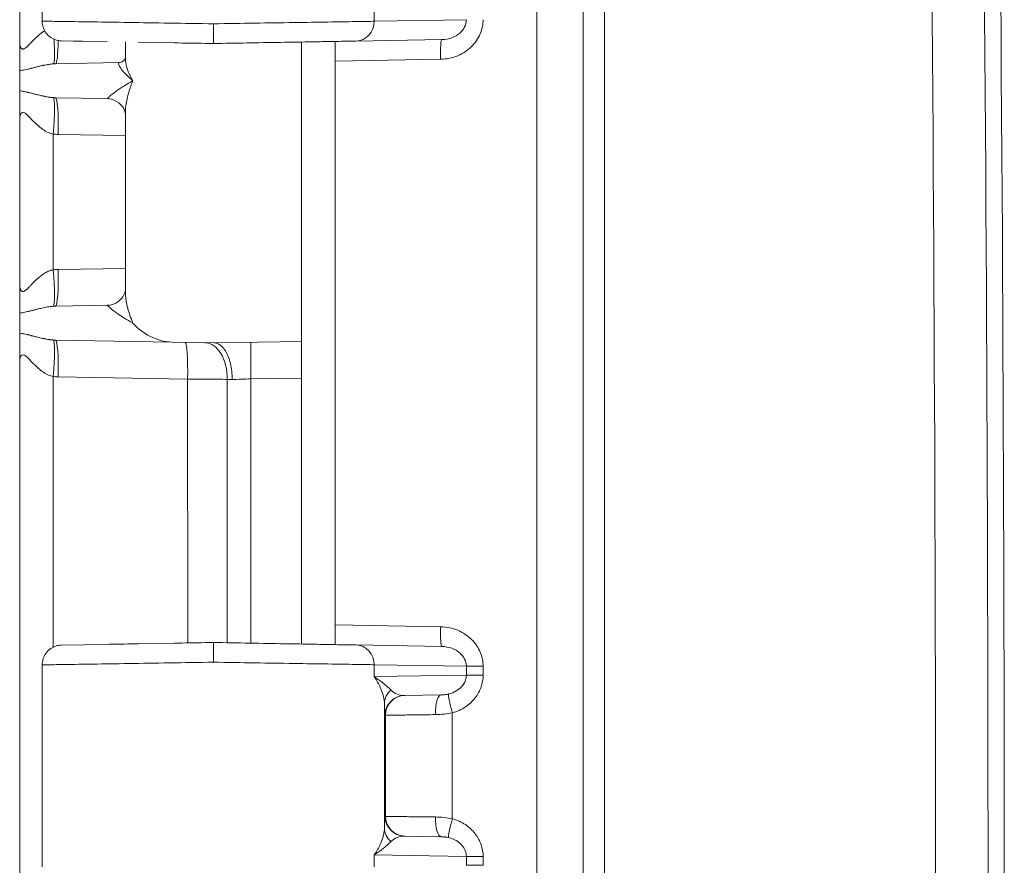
# Model space of a CAD drawing. Header units: inches. Extents: x 0.3 to 84.8, y 1.5 to 53.5.
# Tile 21 of 107: x 14.8 to 16.5, y 26.4 to 27.9. Entities that reach past the tile are written whole.
import ezdxf

# ---------------------------------------------------------------- set-up
doc = ezdxf.new("R2010")
doc.units = ezdxf.units.IN
doc.header["$LTSCALE"] = 2.5
doc.header["$MEASUREMENT"] = 0
doc.layers.add('Visible (ANSI)', color=7, linetype='Continuous', lineweight=18)
doc.layers.add('Visible Narrow (ANSI)', color=7, linetype='Continuous', lineweight=5)

msp = doc.modelspace()

# ---------------------------------------------------------------- linework, layer by layer
at = {"layer": 'Visible (ANSI)'}
for p, q in [((15.7864, 20.9347), (15.7864, 31.7785)), ((14.7864, 28.8232), (14.7864, 27.8904)), ((14.8264, 28.2856), (14.8264, 27.9275)), ((14.8264, 27.9275), (14.8264, 27.9275)), ((14.8608, 27.8925), (14.8608, 27.8925)), ((14.8816, 27.8922), (14.8608, 27.8925)), ((14.8816, 27.8922), (14.8985, 27.8919)), ((14.8985, 27.8919), (14.8932, 27.892)), ((14.9414, 27.8911), (14.8985, 27.8919)), ((14.9739, 27.8612), (14.9739, 27.8906)), ((15.2864, 27.8787), (15.2864, 27.8906)), ((15.3464, 27.8908), (15.3464, 27.8567)), ((15.5357, 27.8949), (15.3833, 27.8923)), ((15.4364, 27.8932), (15.4364, 27.8932)), ((15.0612, 27.889), (14.9968, 27.8902)), ((15.2864, 27.8787), (15.2864, 27.8541)), ((15.3464, 27.8567), (15.3464, 26.8565)), ((14.7864, 27.8396), (14.7864, 27.804)), ((14.8502, 27.8519), (14.9629, 27.8539)), ((15.2864, 27.8541), (15.2864, 27.3595)), ((14.8502, 27.7917), (14.9422, 27.7901)), ((14.7864, 27.7532), (14.7864, 27.4604)), ((14.9739, 27.7639), (14.9739, 27.7639)), ((14.9739, 27.4497), (14.9739, 27.7639)), ((14.9739, 27.4497), (14.9739, 27.4497)), ((14.8502, 27.4219), (14.9422, 27.4235)), ((14.7864, 27.4096), (14.7864, 27.374)), ((14.8502, 27.3617), (15.0567, 27.3581)), ((15.0567, 27.3581), (15.1314, 27.3568)), ((15.1314, 27.3568), (15.2864, 27.3595)), ((15.2864, 27.3595), (15.2864, 27.2945)), ((14.7864, 27.3232), (14.7864, 26.3904)), ((15.2864, 26.8226), (15.2864, 27.2945)), ((15.3464, 26.8224), (15.3464, 26.8565)), ((14.8608, 26.8206), (14.9413, 26.822)), ((14.9968, 26.823), (15.0612, 26.8241)), ((15.5357, 26.8183), (15.3833, 26.8209)), ((15.4364, 26.82), (15.4364, 26.82)), ((14.8264, 26.7856), (14.8264, 26.7856)), ((14.8264, 26.7856), (14.8264, 26.4275)), ((15.5347, 26.7324), (15.4693, 26.7313)), ((15.4693, 26.7313), (15.4693, 26.7313)), ((15.4364, 26.7039), (15.4364, 26.7039)), ((15.4693, 26.4819), (15.5347, 26.4808)), ((15.4693, 26.4819), (15.4693, 26.4819))]:
    msp.add_line(p, q, dxfattribs=at)
msp.add_arc((-192.017, 26.3566), 208.5508, 358.7654, 1.2346, dxfattribs=at)
for centre, major_axis, ratio, start_param, end_param in [((14.9626, 27.8789), (0.0004, -0.025), 0.924402, 0.000185, 0.001834), ((14.9411, 27.7251), (0.0011, 0.065), 0.854309, 6.282271, 6.282799), ((15.4699, 26.6963), (-0.0006, 0.035), 0.999975, 0, 0.000318), ((15.4699, 26.5169), (-0.0006, -0.035), 0.999975, 6.282619, 6.283185)]:
    msp.add_ellipse(centre, major_axis=major_axis, ratio=ratio, start_param=start_param, end_param=end_param, dxfattribs=at)
for points, knots in [([(14.8608, 27.8925), (14.8592, 27.8926), (14.8576, 27.8927), (14.8546, 27.8932), (14.853, 27.8935), (14.848, 27.895), (14.8446, 27.8966), (14.8384, 27.9008), (14.8357, 27.9035), (14.8312, 27.9094), (14.8294, 27.9128), (14.827, 27.9199), (14.8264, 27.9237), (14.8264, 27.9275)], [0, 0, 0, 0, 0.0119674, 0.0119674, 0.0237227, 0.0237227, 0.0520492, 0.0520492, 0.0803768, 0.0803768, 0.1086834, 0.1086834, 0.1375815, 0.1375815, 0.1375815, 0.1375815]), ([(15.1301, 27.9228), (15.1301, 27.9167), (15.1301, 27.9106), (15.1301, 27.9053), (15.1301, 27.9001), (15.1301, 27.8956), (15.1301, 27.8925), (15.1301, 27.8895), (15.1301, 27.8878), (15.1301, 27.8878)], [0, 0, 0, 0, 0.333333, 0.333333, 0.333333, 0.666667, 0.666667, 0.666667, 1, 1, 1, 1]), ([(14.7864, 27.8396), (14.7864, 27.8459), (14.7864, 27.8538), (14.7864, 27.865), (14.7864, 27.8699), (14.7864, 27.8775), (14.7864, 27.8799), (14.7864, 27.8854), (14.7864, 27.8882), (14.7864, 27.8897), (14.7864, 27.8899), (14.7864, 27.8904)], [0.0000009, 0.0000009, 0.0000009, 0.0000009, 0.1024026, 0.1024026, 0.1759857, 0.1759857, 0.2086889, 0.2086889, 0.2507908, 0.2507908, 0.2638589, 0.2638589, 0.2638589, 0.2638589]), ([(15.3833, 27.8923), (15.3792, 27.8922), (15.3744, 27.8921), (15.3689, 27.892), (15.3642, 27.8919), (15.3591, 27.8918), (15.3534, 27.8917), (15.3445, 27.8916), (15.3345, 27.8914), (15.3234, 27.8912), (15.3192, 27.8911), (15.3148, 27.8911), (15.3103, 27.891), (15.2955, 27.8907), (15.2793, 27.8904), (15.2619, 27.8901), (15.2601, 27.8901), (15.2583, 27.8901), (15.2565, 27.89), (15.2371, 27.8897), (15.2164, 27.8893), (15.1952, 27.889), (15.1933, 27.8889), (15.1914, 27.8889), (15.1894, 27.8889), (15.1701, 27.8885), (15.1504, 27.8882), (15.1301, 27.8878)], [0, 0, 0, 0, 0.107321, 0.107321, 0.107321, 0.2, 0.2, 0.2, 0.344617, 0.344617, 0.344617, 0.4, 0.4, 0.4, 0.581249, 0.581249, 0.581249, 0.6, 0.6, 0.6, 0.8, 0.8, 0.8, 0.818201, 0.818201, 0.818201, 1, 1, 1, 1]), ([(15.3455, 27.8916), (15.3457, 27.8916), (15.346, 27.8915), (15.3463, 27.8913), (15.3464, 27.8911), (15.3464, 27.8908)], [-0.0187597, -0.0187597, -0.0187597, -0.0187597, -0.00992202, -0.00992202, -0.00000098, -0.00000098, -0.00000098, -0.00000098]), ([(15.0612, 27.889), (15.0792, 27.8887), (15.0975, 27.8884), (15.1164, 27.8881), (15.121, 27.888), (15.1255, 27.8879), (15.1301, 27.8878)], [0.91666667, 0.91666667, 0.91666667, 0.91666667, 0.98384078, 0.98384078, 0.98384078, 1, 1, 1, 1]), ([(14.963, 27.8539), (14.9652, 27.8539), (14.9685, 27.8551), (14.9727, 27.8587), (14.9736, 27.8607), (14.9738, 27.8615), (14.9739, 27.8616), (14.9739, 27.8617)], [0, 0, 0, 0, 0.067027, 0.067027, 0.1308253, 0.1308253, 0.138732, 0.138732, 0.138732, 0.138732]), ([(14.7864, 27.7535), (14.7864, 27.7565), (14.7864, 27.7595), (14.7864, 27.7623), (14.7864, 27.763), (14.7864, 27.7636), (14.7864, 27.7643), (14.7864, 27.7678), (14.7864, 27.7711), (14.7864, 27.7742), (14.7864, 27.7763), (14.7864, 27.7783), (14.7864, 27.7803), (14.7864, 27.7812), (14.7864, 27.7821), (14.7864, 27.783), (14.7864, 27.7858), (14.7864, 27.7885), (14.7864, 27.791), (14.7864, 27.7934), (14.7864, 27.7957), (14.7864, 27.7979), (14.7864, 27.8001), (14.7864, 27.8022), (14.7864, 27.804)], [0.0034918, 0.0034918, 0.0034918, 0.0034918, 0.1348782, 0.1348782, 0.1348782, 0.1666667, 0.1666667, 0.1666667, 0.3333333, 0.3333333, 0.3333333, 0.4465495, 0.4465495, 0.4465495, 0.5, 0.5, 0.5, 0.6666667, 0.6666667, 0.6666667, 0.8285626, 0.8285626, 0.8285626, 1, 1, 1, 1]), ([(14.9739, 27.764), (14.9739, 27.7642), (14.9738, 27.7668), (14.9702, 27.7743), (14.9668, 27.779), (14.9574, 27.7864), (14.9511, 27.7891), (14.9446, 27.79), (14.9434, 27.7901), (14.9422, 27.7901)], [0.0100235, 0.0100235, 0.0100235, 0.0100235, 0.1099957, 0.1099957, 0.2018101, 0.2018101, 0.294274, 0.294274, 0.3160277, 0.3160277, 0.3160277, 0.3160277]), ([(14.7864, 27.4096), (14.7864, 27.4159), (14.7864, 27.4238), (14.7864, 27.435), (14.7864, 27.4399), (14.7864, 27.4475), (14.7864, 27.4499), (14.7864, 27.4554), (14.7864, 27.4582), (14.7864, 27.4597), (14.7864, 27.4599), (14.7864, 27.4604)], [0.0000009, 0.0000009, 0.0000009, 0.0000009, 0.1024042, 0.1024042, 0.1759866, 0.1759866, 0.2086895, 0.2086895, 0.2507948, 0.2507948, 0.2638627, 0.2638627, 0.2638627, 0.2638627]), ([(14.9422, 27.4235), (14.9465, 27.4236), (14.9519, 27.4249), (14.9621, 27.4302), (14.9666, 27.4345), (14.9725, 27.443), (14.9735, 27.447), (14.9739, 27.4493), (14.9739, 27.4496), (14.9739, 27.4497)], [0, 0, 0, 0, 0.0823604, 0.0823604, 0.1715538, 0.1715538, 0.2715194, 0.2715194, 0.3068532, 0.3068532, 0.3068532, 0.3068532]), ([(14.9873, 27.3918), (14.9943, 27.3839), (15.0059, 27.3745), (15.0286, 27.363), (15.043, 27.3584), (15.0567, 27.3581)], [0.0000001, 0.0000001, 0.0000001, 0.0000001, 0.1445086, 0.1445086, 0.2629399, 0.2629399, 0.2629399, 0.2629399]), ([(14.7864, 27.3235), (14.7864, 27.3265), (14.7864, 27.3294), (14.7864, 27.3323), (14.7864, 27.333), (14.7864, 27.3336), (14.7864, 27.3343), (14.7864, 27.3378), (14.7864, 27.3411), (14.7864, 27.3442), (14.7864, 27.3463), (14.7864, 27.3483), (14.7864, 27.3502), (14.7864, 27.3512), (14.7864, 27.3521), (14.7864, 27.353), (14.7864, 27.3558), (14.7864, 27.3585), (14.7864, 27.361), (14.7864, 27.3634), (14.7864, 27.3657), (14.7864, 27.3678), (14.7864, 27.3679), (14.7864, 27.368), (14.7864, 27.368), (14.7864, 27.3702), (14.7864, 27.3722), (14.7864, 27.374)], [0.003427, 0.003427, 0.003427, 0.003427, 0.1345232, 0.1345232, 0.1345232, 0.1666667, 0.1666667, 0.1666667, 0.3333333, 0.3333333, 0.3333333, 0.4458055, 0.4458055, 0.4458055, 0.5, 0.5, 0.5, 0.6666667, 0.6666667, 0.6666667, 0.827331, 0.827331, 0.827331, 0.8333333, 0.8333333, 0.8333333, 1, 1, 1, 1]), ([(15.1635, 27.2918), (15.1635, 27.2967), (15.1632, 27.3016), (15.1627, 27.3064), (15.1621, 27.3111), (15.1613, 27.3157), (15.1603, 27.3201), (15.1593, 27.3245), (15.158, 27.3286), (15.1565, 27.3324), (15.155, 27.3361), (15.1533, 27.3396), (15.1514, 27.3426), (15.1496, 27.3456), (15.1475, 27.3482), (15.1454, 27.3503), (15.1432, 27.3524), (15.141, 27.354), (15.1386, 27.3552), (15.1362, 27.3563), (15.1337, 27.3568), (15.1314, 27.3568)], [0, 0, 0, 0, 0.1428571, 0.1428571, 0.1428571, 0.2857143, 0.2857143, 0.2857143, 0.4285714, 0.4285714, 0.4285714, 0.5714286, 0.5714286, 0.5714286, 0.7142857, 0.7142857, 0.7142857, 0.8571429, 0.8571429, 0.8571429, 1, 1, 1, 1]), ([(15.1301, 26.8253), (15.1255, 26.8253), (15.1209, 26.8252), (15.1163, 26.8251), (15.0975, 26.8248), (15.0792, 26.8244), (15.0612, 26.8241)], [0, 0, 0, 0, 0.01623246, 0.01623246, 0.01623246, 0.08333333, 0.08333333, 0.08333333, 0.08333333]), ([(15.3833, 26.8209), (15.3795, 26.821), (15.3751, 26.8211), (15.3702, 26.8211), (15.3652, 26.8212), (15.3596, 26.8213), (15.3534, 26.8214), (15.3452, 26.8216), (15.3359, 26.8217), (15.3258, 26.8219), (15.3209, 26.822), (15.3157, 26.8221), (15.3103, 26.8222), (15.2965, 26.8224), (15.2815, 26.8227), (15.2655, 26.823), (15.2625, 26.823), (15.2595, 26.8231), (15.2565, 26.8231), (15.2371, 26.8235), (15.2164, 26.8238), (15.1952, 26.8242), (15.1949, 26.8242), (15.1945, 26.8242), (15.1941, 26.8242), (15.1733, 26.8246), (15.1521, 26.825), (15.1301, 26.8253)], [0, 0, 0, 0, 0.098757, 0.098757, 0.098757, 0.2, 0.2, 0.2, 0.334065, 0.334065, 0.334065, 0.4, 0.4, 0.4, 0.56864, 0.56864, 0.56864, 0.6, 0.6, 0.6, 0.8, 0.8, 0.8, 0.803452, 0.803452, 0.803452, 1, 1, 1, 1]), ([(15.1301, 26.8253), (15.1301, 26.8253), (15.1301, 26.8237), (15.1301, 26.8206), (15.1301, 26.8176), (15.1301, 26.8131), (15.1301, 26.8078), (15.1301, 26.8025), (15.1301, 26.7964), (15.1301, 26.7903)], [0, 0, 0, 0, 0.333333, 0.333333, 0.333333, 0.666667, 0.666667, 0.666667, 1, 1, 1, 1]), ([(14.8264, 26.7856), (14.8264, 26.7894), (14.827, 26.7932), (14.8294, 26.8003), (14.8312, 26.8037), (14.8356, 26.8096), (14.8384, 26.8123), (14.8445, 26.8165), (14.8479, 26.8182), (14.853, 26.8197), (14.8545, 26.82), (14.8576, 26.8205), (14.8592, 26.8206), (14.8608, 26.8206)], [0, 0, 0, 0, 0.0287635, 0.0287635, 0.0570749, 0.0570749, 0.0854024, 0.0854024, 0.1137289, 0.1137289, 0.1255481, 0.1255481, 0.137583, 0.137583, 0.137583, 0.137583]), ([(14.9968, 26.823), (14.9885, 26.8229), (14.9804, 26.8227), (14.9726, 26.8226), (14.9615, 26.8224), (14.9511, 26.8222), (14.9413, 26.822)], [0.16666667, 0.16666667, 0.16666667, 0.16666667, 0.20101534, 0.20101534, 0.20101534, 0.25, 0.25, 0.25, 0.25]), ([(15.3464, 26.8224), (15.3464, 26.8221), (15.3463, 26.8219), (15.346, 26.8217), (15.3457, 26.8216), (15.3455, 26.8216)], [-0.01882718, -0.01882718, -0.01882718, -0.01882718, -0.00897727, -0.00897727, -0.00005793, -0.00005793, -0.00005793, -0.00005793])]:
    msp.add_open_spline(points, degree=3, knots=knots, dxfattribs=at)
msp.add_open_spline([(14.9739, 27.8612), (14.9739, 27.8612), (14.9739, 27.8612), (14.9739, 27.8612)], degree=3, dxfattribs=at)
at = {"layer": 'Visible Narrow (ANSI)'}
for p, q in [((15.7042, 20.9347), (15.7042, 31.7785)), ((15.8245, 30.7511), (15.8245, 21.9621)), ((15.4156, 27.9484), (15.4156, 27.9273)), ((15.5791, 27.9301), (15.4156, 27.9273)), ((15.3749, 27.8921), (15.3749, 27.8921)), ((15.4225, 27.8929), (15.4225, 27.8929)), ((15.6025, 27.9023), (15.6025, 27.9023)), ((15.5332, 27.8599), (15.3464, 27.8567)), ((14.8457, 27.7272), (14.8457, 27.4864)), ((14.8548, 27.7267), (14.9739, 27.7246)), ((14.8548, 27.4869), (14.9739, 27.489)), ((14.8457, 27.2972), (14.8457, 26.8169)), ((14.8548, 27.2967), (15.0844, 27.2927)), ((15.0844, 27.2927), (15.0845, 26.8245)), ((15.1548, 27.2921), (15.1548, 26.8249)), ((15.1968, 27.293), (15.2864, 27.2945)), ((15.1968, 26.8242), (15.1968, 27.293)), ((15.3464, 26.8565), (15.5332, 26.8533)), ((15.3749, 26.8211), (15.3749, 26.8211)), ((15.4225, 26.8202), (15.4225, 26.8202)), ((15.6025, 26.8109), (15.6025, 26.8109)), ((15.4156, 26.7859), (15.4156, 26.7648)), ((15.5791, 26.7831), (15.4156, 26.7859)), ((15.5791, 26.7831), (15.6089, 26.7831)), ((15.5791, 26.7831), (15.5791, 26.7676)), ((15.6089, 26.7831), (15.6089, 26.7676)), ((15.5791, 26.7676), (15.4156, 26.7648)), ((15.6025, 26.7398), (15.6025, 26.7397)), ((15.4339, 26.4963), (15.4339, 26.7168)), ((15.4355, 26.6963), (15.4349, 26.6963)), ((15.4355, 26.5169), (15.4355, 26.6963)), ((15.5542, 26.5127), (15.5542, 26.7005)), ((15.4349, 26.5169), (15.4355, 26.5169)), ((15.6025, 26.4734), (15.6025, 26.4734)), ((15.4156, 26.4484), (15.4156, 26.4273)), ((15.4156, 26.4484), (15.5791, 26.4456)), ((15.5791, 26.4456), (15.6089, 26.4456)), ((15.5791, 26.4456), (15.5791, 26.4301)), ((15.6089, 26.4456), (15.6089, 26.4301))]:
    msp.add_line(p, q, dxfattribs=at)
for centre, major_axis, ratio, start_param, end_param in [((-86.0198, 26.3566), (0, 144.9919), 0.707107, 4.682029, 4.742749), ((-85.9565, 26.3566), (0, 144.7708), 0.707107, 4.682029, 4.742749), ((15.3827, 27.9273), (0.0006, -0.035), 0.939676, 0.000031, 1.554396), ((14.8401, 27.9164), (0.0059, -0.0647), 0.086802, 0.034701, 1.234094), ((14.8491, 27.9169), (0.0011, -0.065), 0.087143, 0, 1.195495), ((15.5363, 27.8599), (-0.0006, 0.035), 0.087143, 0, 1.569275), ((14.8401, 27.7272), (0.0059, 0.0647), 0.086802, 4.72019, 6.248101), ((14.8491, 27.7267), (0.0011, 0.065), 0.087143, 4.71391, 6.283185), ((14.8503, 27.7274), (-0.00885, 0.00047), 0.06269, 1.025936, 2.098667), ((14.8505, 27.4848), (0.0159, 0.0008), 0.123111, 1.29501, 1.873461), ((14.8401, 27.4864), (0.0059, -0.0647), 0.086802, 0.034701, 1.562951), ((14.8491, 27.4869), (0.0011, -0.065), 0.087143, 0, 1.569275), ((14.8401, 27.2972), (0.0059, 0.0647), 0.086802, 4.72019, 6.248101), ((14.8491, 27.2967), (0.0011, 0.065), 0.087143, 4.71391, 6.283185), ((15.0788, 27.2927), (0.0011, 0.065), 0.087143, 4.71391, 6.283121), ((15.114, 27.2921), (0.0011, 0.065), 0.628144, 4.723353, 6.283185), ((15.1979, 27.293), (-0.0011, 0.065), 0.01745, 0, 1.570492), ((14.8503, 27.2974), (-0.00885, 0.00047), 0.06269, 1.025936, 2.098667), ((15.1956, 27.2907), (0.0651, -0.0023), 0.000148, 4.03351, 4.195729), ((15.5363, 26.8533), (-0.0006, -0.035), 0.087143, 4.714058, 6.283188), ((15.3827, 26.7859), (0.0006, 0.035), 0.939676, 4.728789, 6.283156), ((15.6119, 26.7676), (-0.035, 0), 0.00001, 0.349547, 1.483819), ((15.4689, 26.7168), (-0.035, -0.0007), 0.946153, 5.43757, 6.261378), ((15.4698, 26.7661), (-0.0184, -0.03), 0.963596, 6.044362, 6.833929), ((15.4699, 26.6963), (-0.0006, 0.035), 0.999975, 0.000258, 1.553284), ((15.4705, 26.6963), (-0.0006, 0.035), 0.999975, 0, 1.553343), ((15.5353, 26.6974), (-0.0006, 0.035), 0.31865, 0.000013, 1.565234), ((15.5573, 26.7005), (-0.0094, 0.0337), 0.084006, 0.094027, 1.547488), ((15.4699, 26.5169), (-0.0006, -0.035), 0.999975, 4.729842, 6.282619), ((15.4705, 26.5169), (-0.0006, -0.035), 0.999975, 4.72985, 6.283185), ((15.5353, 26.5158), (-0.0006, -0.035), 0.318631, 4.717957, 6.283185), ((15.5573, 26.5127), (-0.0094, -0.0337), 0.084006, 4.735646, 6.188931), ((15.4689, 26.4963), (-0.035, 0.0007), 0.946166, 0.021868, 0.845638), ((15.4698, 26.4471), (0.0184, -0.03), 0.963211, 2.592158, 3.381407), ((15.6119, 26.4301), (-0.035, 0), 0.00001, 0.349534, 1.483812)]:
    msp.add_ellipse(centre, major_axis=major_axis, ratio=ratio, start_param=start_param, end_param=end_param, dxfattribs=at)
for points, knots in [([(14.8264, 27.9275), (14.8264, 27.9275), (14.8266, 27.9275), (14.8346, 27.9274), (14.8659, 27.9269), (14.9148, 27.9262), (14.9781, 27.9252), (15.0515, 27.9241), (15.1039, 27.9232), (15.1301, 27.9228)], [0.4943944, 0.4943944, 0.4943944, 0.4943944, 0.5, 0.5833333, 0.6666667, 0.75, 0.8333333, 0.9166667, 1, 1, 1, 1]), ([(15.4156, 27.9273), (15.4071, 27.9271), (15.3845, 27.9268), (15.3354, 27.926), (15.2741, 27.9251), (15.2043, 27.924), (15.1549, 27.9232), (15.1301, 27.9228)], [0, 0, 0, 0, 0.2, 0.4, 0.6, 0.8, 1, 1, 1, 1]), ([(15.5791, 27.9301), (15.5791, 27.9259), (15.5781, 27.9216), (15.5761, 27.9175), (15.5741, 27.9134), (15.5712, 27.9096), (15.5673, 27.9063), (15.5634, 27.9029), (15.5585, 27.9001), (15.5532, 27.8981), (15.5478, 27.8962), (15.5419, 27.895), (15.5357, 27.8949)], [0, 0, 0, 0, 0.25, 0.25, 0.25, 0.5, 0.5, 0.5, 0.75, 0.75, 0.75, 1, 1, 1, 1]), ([(14.7864, 27.8904), (14.7864, 27.8895), (14.7864, 27.8886), (14.7865, 27.8877), (14.7865, 27.887), (14.7866, 27.8862), (14.7867, 27.8855), (14.7869, 27.8847), (14.787, 27.884), (14.7872, 27.8833), (14.7873, 27.8828), (14.7875, 27.8823), (14.7877, 27.8819), (14.7879, 27.8813), (14.7882, 27.8807), (14.7884, 27.8803), (14.7886, 27.88), (14.7888, 27.8797), (14.789, 27.8795), (14.7893, 27.8791), (14.7897, 27.8788), (14.79, 27.8786), (14.7902, 27.8784), (14.7904, 27.8783), (14.7906, 27.8782), (14.7911, 27.8781), (14.7915, 27.878), (14.792, 27.878), (14.7922, 27.878), (14.7924, 27.878), (14.7926, 27.8781), (14.7931, 27.8781), (14.7937, 27.8783), (14.7943, 27.8786), (14.7945, 27.8787), (14.7947, 27.8788), (14.7949, 27.8789), (14.7955, 27.8792), (14.7962, 27.8797), (14.7969, 27.8802), (14.7971, 27.8804), (14.7973, 27.8805), (14.7975, 27.8806), (14.7983, 27.8813), (14.7992, 27.882), (14.8001, 27.8829), (14.8002, 27.8831), (14.8004, 27.8832), (14.8006, 27.8834), (14.8016, 27.8843), (14.8026, 27.8854), (14.8038, 27.8865), (14.8039, 27.8867), (14.804, 27.8868), (14.8042, 27.8869), (14.8054, 27.8882), (14.8066, 27.8895), (14.808, 27.8909), (14.808, 27.891), (14.8081, 27.891), (14.8082, 27.8911), (14.8096, 27.8926), (14.8111, 27.8941), (14.8127, 27.8957), (14.8142, 27.8972), (14.8159, 27.8988), (14.8175, 27.9003), (14.8176, 27.9003), (14.8177, 27.9004), (14.8177, 27.9005), (14.8193, 27.9019), (14.8209, 27.9033), (14.8226, 27.9046), (14.8227, 27.9047), (14.8229, 27.9049), (14.823, 27.905), (14.8246, 27.9062), (14.8261, 27.9074), (14.8277, 27.9084), (14.8279, 27.9086), (14.8281, 27.9087), (14.8284, 27.9089), (14.8292, 27.9094), (14.83, 27.91), (14.8308, 27.9105)], [0.0000035, 0.0000035, 0.0000035, 0.0000035, 0.0288742, 0.0288742, 0.0288742, 0.0555556, 0.0555556, 0.0555556, 0.0870547, 0.0870547, 0.0870547, 0.1111111, 0.1111111, 0.1111111, 0.1452357, 0.1452357, 0.1452357, 0.1666667, 0.1666667, 0.1666667, 0.2034013, 0.2034013, 0.2034013, 0.2222222, 0.2222222, 0.2222222, 0.2615834, 0.2615834, 0.2615834, 0.2777778, 0.2777778, 0.2777778, 0.319783, 0.319783, 0.319783, 0.3333333, 0.3333333, 0.3333333, 0.3779545, 0.3779545, 0.3779545, 0.3888889, 0.3888889, 0.3888889, 0.4360939, 0.4360939, 0.4360939, 0.4444444, 0.4444444, 0.4444444, 0.4943185, 0.4943185, 0.4943185, 0.5, 0.5, 0.5, 0.5525161, 0.5525161, 0.5525161, 0.5555556, 0.5555556, 0.5555556, 0.6106993, 0.6106993, 0.6106993, 0.6666667, 0.6666667, 0.6666667, 0.6688949, 0.6688949, 0.6688949, 0.7222222, 0.7222222, 0.7222222, 0.7270838, 0.7270838, 0.7270838, 0.7777778, 0.7777778, 0.7777778, 0.7853116, 0.7853116, 0.7853116, 0.8131426, 0.8131426, 0.8131426, 0.8131426]), ([(14.9739, 27.8612), (14.9739, 27.8602), (14.9739, 27.8591), (14.974, 27.858), (14.9741, 27.8567), (14.9743, 27.8554), (14.9745, 27.854), (14.9752, 27.8497), (14.9765, 27.8448), (14.9783, 27.8401), (14.9785, 27.8393), (14.9788, 27.8386), (14.9791, 27.8379), (14.9814, 27.8324), (14.9841, 27.827), (14.9873, 27.8218)], [0.4973401, 0.4973401, 0.4973401, 0.4973401, 0.5450922, 0.5450922, 0.5450922, 0.6, 0.6, 0.6, 0.7733155, 0.7733155, 0.7733155, 0.8, 0.8, 0.8, 1, 1, 1, 1]), ([(14.7864, 27.8396), (14.7865, 27.8396), (14.7867, 27.8397), (14.7868, 27.8397), (14.7881, 27.8398), (14.7894, 27.84), (14.7908, 27.8403), (14.7923, 27.8405), (14.7939, 27.8408), (14.7956, 27.8412), (14.7972, 27.8415), (14.7989, 27.8419), (14.8007, 27.8423), (14.8025, 27.8427), (14.8043, 27.8432), (14.8061, 27.8437), (14.808, 27.8441), (14.8099, 27.8446), (14.8118, 27.8451), (14.8137, 27.8456), (14.8156, 27.8461), (14.8175, 27.8466), (14.8194, 27.8471), (14.8214, 27.8475), (14.8232, 27.848), (14.825, 27.8484), (14.8267, 27.8488), (14.8284, 27.8491), (14.8285, 27.8491), (14.8286, 27.8491), (14.8287, 27.8492), (14.8304, 27.8495), (14.8321, 27.8498), (14.8337, 27.8501), (14.8353, 27.8504), (14.8368, 27.8507), (14.8382, 27.8509), (14.8397, 27.8511), (14.841, 27.8512), (14.8423, 27.8514), (14.8437, 27.8515), (14.8449, 27.8516), (14.8461, 27.8517)], [0.0000006, 0.0000006, 0.0000006, 0.0000006, 0.0085039, 0.0085039, 0.0085039, 0.0833333, 0.0833333, 0.0833333, 0.1666667, 0.1666667, 0.1666667, 0.25, 0.25, 0.25, 0.3333333, 0.3333333, 0.3333333, 0.4166667, 0.4166667, 0.4166667, 0.5, 0.5, 0.5, 0.5833333, 0.5833333, 0.5833333, 0.6624972, 0.6624972, 0.6624972, 0.6666667, 0.6666667, 0.6666667, 0.75, 0.75, 0.75, 0.8333333, 0.8333333, 0.8333333, 0.9166667, 0.9166667, 0.9166667, 1, 1, 1, 1]), ([(14.8461, 27.8517), (14.8468, 27.8518), (14.8482, 27.8519), (14.8495, 27.8519), (14.8502, 27.8519)], [0.0000429, 0.0000429, 0.0000429, 0.0000429, 0.5, 1, 1, 1, 1]), ([(14.963, 27.8539), (14.9622, 27.8539), (14.9618, 27.8532), (14.9619, 27.8521), (14.9619, 27.851), (14.9625, 27.8494), (14.9636, 27.8473), (14.9647, 27.8453), (14.9663, 27.8428), (14.9685, 27.84), (14.9708, 27.8372), (14.9737, 27.834), (14.9769, 27.8309), (14.9801, 27.8278), (14.9836, 27.8248), (14.9873, 27.8218)], [0, 0, 0, 0, 0.2, 0.2, 0.2, 0.4, 0.4, 0.4, 0.6, 0.6, 0.6, 0.8, 0.8, 0.8, 1, 1, 1, 1]), ([(14.9422, 27.7901), (14.9421, 27.7901), (14.9422, 27.7902), (14.9423, 27.7904), (14.9424, 27.7906), (14.9426, 27.7908), (14.9428, 27.791), (14.9432, 27.7915), (14.944, 27.7923), (14.945, 27.7932), (14.9451, 27.7933), (14.9453, 27.7935), (14.9454, 27.7936), (14.9467, 27.7948), (14.9483, 27.7961), (14.9503, 27.7977), (14.9506, 27.7979), (14.9509, 27.7982), (14.9512, 27.7984), (14.953, 27.7998), (14.955, 27.8014), (14.9574, 27.8031), (14.9585, 27.8039), (14.9598, 27.8048), (14.9611, 27.8057), (14.9628, 27.8069), (14.9646, 27.8081), (14.9665, 27.8093), (14.969, 27.8109), (14.9715, 27.8125), (14.9741, 27.8141), (14.9751, 27.8147), (14.9761, 27.8153), (14.977, 27.8159), (14.9806, 27.818), (14.984, 27.82), (14.9873, 27.8218)], [0.0000204, 0.0000204, 0.0000204, 0.0000204, 0.0834272, 0.0834272, 0.0834272, 0.1428571, 0.1428571, 0.1428571, 0.267082, 0.267082, 0.267082, 0.2857143, 0.2857143, 0.2857143, 0.4285714, 0.4285714, 0.4285714, 0.4498211, 0.4498211, 0.4498211, 0.5714286, 0.5714286, 0.5714286, 0.6335924, 0.6335924, 0.6335924, 0.7142857, 0.7142857, 0.7142857, 0.8176679, 0.8176679, 0.8176679, 0.8571429, 0.8571429, 0.8571429, 1, 1, 1, 1]), ([(14.9739, 27.7639), (14.9739, 27.7684), (14.9742, 27.7731), (14.9748, 27.7779), (14.9758, 27.7855), (14.9776, 27.7936), (14.9798, 27.801), (14.982, 27.8085), (14.9846, 27.8154), (14.9873, 27.8218)], [0.5599445, 0.5599445, 0.5599445, 0.5599445, 0.6666667, 0.6666667, 0.6666667, 0.8333333, 0.8333333, 0.8333333, 1, 1, 1, 1]), ([(14.7864, 27.804), (14.7881, 27.8038), (14.7898, 27.8035), (14.7914, 27.8033), (14.7923, 27.8031), (14.7932, 27.8029), (14.7941, 27.8028), (14.7959, 27.8024), (14.7976, 27.802), (14.7993, 27.8016), (14.7999, 27.8015), (14.8005, 27.8014), (14.8011, 27.8012), (14.8029, 27.8008), (14.8047, 27.8003), (14.8065, 27.7999), (14.8068, 27.7998), (14.8072, 27.7997), (14.8075, 27.7996), (14.8095, 27.7991), (14.8113, 27.7986), (14.8131, 27.7982), (14.8133, 27.7981), (14.8134, 27.7981), (14.8135, 27.798), (14.8155, 27.7975), (14.8173, 27.7971), (14.8192, 27.7966), (14.821, 27.7962), (14.8227, 27.7958), (14.8244, 27.7954), (14.8246, 27.7953), (14.8248, 27.7953), (14.825, 27.7953), (14.8265, 27.7949), (14.828, 27.7946), (14.8294, 27.7943), (14.8297, 27.7942), (14.8301, 27.7942), (14.8304, 27.7941), (14.8316, 27.7939), (14.8329, 27.7936), (14.8341, 27.7934), (14.8345, 27.7933), (14.835, 27.7933), (14.8354, 27.7932), (14.8364, 27.793), (14.8374, 27.7929), (14.8384, 27.7927), (14.8389, 27.7927), (14.8395, 27.7926), (14.84, 27.7925), (14.8408, 27.7924), (14.8416, 27.7923), (14.8424, 27.7922), (14.843, 27.7922), (14.8436, 27.7921), (14.8442, 27.792), (14.8449, 27.792), (14.8455, 27.7919), (14.8461, 27.7919)], [0, 0, 0, 0, 0.058733, 0.058733, 0.058733, 0.090909, 0.090909, 0.090909, 0.158006, 0.158006, 0.158006, 0.181818, 0.181818, 0.181818, 0.257419, 0.257419, 0.257419, 0.272727, 0.272727, 0.272727, 0.356879, 0.356879, 0.356879, 0.363636, 0.363636, 0.363636, 0.454545, 0.454545, 0.454545, 0.545455, 0.545455, 0.545455, 0.555725, 0.555725, 0.555725, 0.636364, 0.636364, 0.636364, 0.655212, 0.655212, 0.655212, 0.727273, 0.727273, 0.727273, 0.754659, 0.754659, 0.754659, 0.818182, 0.818182, 0.818182, 0.854144, 0.854144, 0.854144, 0.909091, 0.909091, 0.909091, 0.953411, 0.953411, 0.953411, 1, 1, 1, 1]), ([(14.8461, 27.7919), (14.8468, 27.7918), (14.8482, 27.7918), (14.8495, 27.7917), (14.8502, 27.7917)], [0.0001254, 0.0001254, 0.0001254, 0.0001254, 0.5, 1, 1, 1, 1]), ([(14.7864, 27.7532), (14.7864, 27.7565), (14.7868, 27.7591), (14.7875, 27.7612), (14.7882, 27.7633), (14.7892, 27.7648), (14.7905, 27.7653), (14.7917, 27.7659), (14.7931, 27.7656), (14.7947, 27.7648), (14.7962, 27.7641), (14.7978, 27.7628), (14.7994, 27.7613), (14.8011, 27.7598), (14.8027, 27.7582), (14.8044, 27.7565), (14.806, 27.7548), (14.8077, 27.753), (14.8093, 27.7514), (14.8109, 27.7497), (14.8126, 27.748), (14.8142, 27.7465), (14.8158, 27.7449), (14.8174, 27.7434), (14.819, 27.742), (14.8206, 27.7406), (14.8222, 27.7393), (14.8238, 27.7381), (14.8253, 27.7368), (14.8269, 27.7357), (14.8284, 27.7347), (14.83, 27.7337), (14.8315, 27.7327), (14.833, 27.7319), (14.8345, 27.7311), (14.836, 27.7304), (14.8374, 27.7298), (14.8389, 27.7291), (14.8403, 27.7286), (14.8417, 27.7282), (14.843, 27.7278), (14.8444, 27.7275), (14.8457, 27.7272)], [0, 0, 0, 0, 0.0714286, 0.0714286, 0.0714286, 0.1428571, 0.1428571, 0.1428571, 0.2142857, 0.2142857, 0.2142857, 0.2857143, 0.2857143, 0.2857143, 0.3571429, 0.3571429, 0.3571429, 0.4285714, 0.4285714, 0.4285714, 0.5, 0.5, 0.5, 0.5714286, 0.5714286, 0.5714286, 0.6428571, 0.6428571, 0.6428571, 0.7142857, 0.7142857, 0.7142857, 0.7857143, 0.7857143, 0.7857143, 0.8571429, 0.8571429, 0.8571429, 0.9285714, 0.9285714, 0.9285714, 0.9999991, 0.9999991, 0.9999991, 0.9999991]), ([(14.7864, 27.4604), (14.7864, 27.4595), (14.7864, 27.4586), (14.7865, 27.4577), (14.7865, 27.457), (14.7866, 27.4562), (14.7867, 27.4555), (14.7869, 27.4547), (14.787, 27.454), (14.7872, 27.4533), (14.7873, 27.4528), (14.7875, 27.4523), (14.7877, 27.4519), (14.7879, 27.4513), (14.7882, 27.4507), (14.7884, 27.4503), (14.7886, 27.45), (14.7888, 27.4497), (14.789, 27.4495), (14.7893, 27.4491), (14.7897, 27.4488), (14.79, 27.4486), (14.7902, 27.4484), (14.7904, 27.4483), (14.7906, 27.4482), (14.7911, 27.4481), (14.7915, 27.448), (14.792, 27.448), (14.7922, 27.448), (14.7924, 27.448), (14.7926, 27.4481), (14.7931, 27.4481), (14.7937, 27.4483), (14.7943, 27.4486), (14.7945, 27.4487), (14.7947, 27.4488), (14.7949, 27.4489), (14.7955, 27.4492), (14.7962, 27.4497), (14.7969, 27.4502), (14.7971, 27.4504), (14.7973, 27.4505), (14.7975, 27.4507), (14.7983, 27.4513), (14.7992, 27.452), (14.8001, 27.4529), (14.8002, 27.4531), (14.8004, 27.4532), (14.8006, 27.4534), (14.8016, 27.4543), (14.8026, 27.4554), (14.8038, 27.4565), (14.8039, 27.4567), (14.804, 27.4568), (14.8042, 27.4569), (14.8054, 27.4582), (14.8066, 27.4595), (14.808, 27.4609), (14.8081, 27.461), (14.8081, 27.4611), (14.8082, 27.4611), (14.8096, 27.4626), (14.8111, 27.4641), (14.8126, 27.4656), (14.8142, 27.4672), (14.8159, 27.4688), (14.8175, 27.4703), (14.8176, 27.4704), (14.8177, 27.4704), (14.8177, 27.4705), (14.8193, 27.4719), (14.821, 27.4733), (14.8226, 27.4746), (14.8227, 27.4748), (14.8229, 27.4749), (14.823, 27.475), (14.8246, 27.4762), (14.8262, 27.4774), (14.8277, 27.4784), (14.8279, 27.4786), (14.8281, 27.4787), (14.8283, 27.4789), (14.8298, 27.4798), (14.8312, 27.4807), (14.8326, 27.4815), (14.8329, 27.4816), (14.8332, 27.4818), (14.8334, 27.4819), (14.8347, 27.4826), (14.836, 27.4832), (14.8372, 27.4838), (14.8376, 27.4839), (14.8379, 27.4841), (14.8382, 27.4842), (14.8394, 27.4847), (14.8405, 27.4851), (14.8416, 27.4854), (14.842, 27.4855), (14.8423, 27.4856), (14.8427, 27.4857), (14.8437, 27.486), (14.8447, 27.4862), (14.8457, 27.4864)], [0.0000036, 0.0000036, 0.0000036, 0.0000036, 0.0288529, 0.0288529, 0.0288529, 0.0555556, 0.0555556, 0.0555556, 0.0870147, 0.0870147, 0.0870147, 0.1111111, 0.1111111, 0.1111111, 0.1451769, 0.1451769, 0.1451769, 0.1666667, 0.1666667, 0.1666667, 0.2033241, 0.2033241, 0.2033241, 0.2222222, 0.2222222, 0.2222222, 0.2614881, 0.2614881, 0.2614881, 0.2777778, 0.2777778, 0.2777778, 0.3196694, 0.3196694, 0.3196694, 0.3333333, 0.3333333, 0.3333333, 0.3778227, 0.3778227, 0.3778227, 0.3888889, 0.3888889, 0.3888889, 0.435944, 0.435944, 0.435944, 0.4444444, 0.4444444, 0.4444444, 0.4941501, 0.4941501, 0.4941501, 0.5, 0.5, 0.5, 0.5523292, 0.5523292, 0.5523292, 0.5555556, 0.5555556, 0.5555556, 0.610494, 0.610494, 0.610494, 0.6666667, 0.6666667, 0.6666667, 0.668671, 0.668671, 0.668671, 0.7222222, 0.7222222, 0.7222222, 0.7268413, 0.7268413, 0.7268413, 0.7777778, 0.7777778, 0.7777778, 0.7850507, 0.7850507, 0.7850507, 0.8333333, 0.8333333, 0.8333333, 0.8432099, 0.8432099, 0.8432099, 0.8888889, 0.8888889, 0.8888889, 0.901365, 0.901365, 0.901365, 0.9444444, 0.9444444, 0.9444444, 0.9594966, 0.9594966, 0.9594966, 0.9999998, 0.9999998, 0.9999998, 0.9999998]), ([(14.9739, 27.4497), (14.9739, 27.4474), (14.974, 27.445), (14.9741, 27.4426), (14.9742, 27.4421), (14.9742, 27.4416), (14.9742, 27.4412), (14.9748, 27.4344), (14.976, 27.427), (14.978, 27.419), (14.9781, 27.4187), (14.9782, 27.4185), (14.9783, 27.4182), (14.9804, 27.4099), (14.9834, 27.4011), (14.9873, 27.3918)], [0.5968584, 0.5968584, 0.5968584, 0.5968584, 0.655164, 0.655164, 0.655164, 0.6666667, 0.6666667, 0.6666667, 0.8275813, 0.8275813, 0.8275813, 0.8333333, 0.8333333, 0.8333333, 1, 1, 1, 1]), ([(14.7864, 27.4096), (14.7864, 27.4096), (14.7865, 27.4096), (14.7866, 27.4096), (14.7879, 27.4098), (14.7893, 27.41), (14.7908, 27.4103), (14.7923, 27.4105), (14.7939, 27.4108), (14.7956, 27.4112), (14.7972, 27.4115), (14.799, 27.4119), (14.8007, 27.4123), (14.8025, 27.4127), (14.8043, 27.4132), (14.8062, 27.4137), (14.808, 27.4141), (14.8099, 27.4146), (14.8118, 27.4151), (14.8137, 27.4156), (14.8156, 27.4161), (14.8175, 27.4166), (14.8195, 27.4171), (14.8214, 27.4175), (14.8232, 27.418), (14.825, 27.4184), (14.8267, 27.4188), (14.8284, 27.4191), (14.8285, 27.4191), (14.8286, 27.4191), (14.8287, 27.4192), (14.8304, 27.4195), (14.8321, 27.4199), (14.8337, 27.4201), (14.8353, 27.4204), (14.8368, 27.4207), (14.8382, 27.4209), (14.8397, 27.4211), (14.841, 27.4212), (14.8423, 27.4214), (14.8437, 27.4215), (14.8449, 27.4216), (14.8461, 27.4217)], [0.0000006, 0.0000006, 0.0000006, 0.0000006, 0.0033302, 0.0033302, 0.0033302, 0.0833333, 0.0833333, 0.0833333, 0.1666667, 0.1666667, 0.1666667, 0.25, 0.25, 0.25, 0.3333333, 0.3333333, 0.3333333, 0.4166667, 0.4166667, 0.4166667, 0.5, 0.5, 0.5, 0.5833333, 0.5833333, 0.5833333, 0.6624972, 0.6624972, 0.6624972, 0.6666667, 0.6666667, 0.6666667, 0.75, 0.75, 0.75, 0.8333333, 0.8333333, 0.8333333, 0.9166667, 0.9166667, 0.9166667, 1, 1, 1, 1]), ([(14.8461, 27.4217), (14.8468, 27.4218), (14.8482, 27.4219), (14.8495, 27.4219), (14.8502, 27.4219)], [0.0000429, 0.0000429, 0.0000429, 0.0000429, 0.5, 1, 1, 1, 1]), ([(14.9422, 27.4235), (14.9421, 27.4235), (14.9422, 27.4232), (14.9426, 27.4227), (14.9427, 27.4226), (14.9428, 27.4225), (14.9429, 27.4224), (14.9435, 27.4218), (14.9444, 27.4209), (14.9456, 27.4199), (14.9458, 27.4197), (14.946, 27.4195), (14.9462, 27.4193), (14.9475, 27.4181), (14.9492, 27.4167), (14.9513, 27.4151), (14.9515, 27.4149), (14.9518, 27.4147), (14.952, 27.4145), (14.9543, 27.4128), (14.9569, 27.4109), (14.96, 27.4087), (14.9602, 27.4086), (14.9604, 27.4084), (14.9606, 27.4082), (14.9639, 27.406), (14.9676, 27.4036), (14.9718, 27.4009), (14.972, 27.4008), (14.9721, 27.4007), (14.9723, 27.4006), (14.9767, 27.3979), (14.9817, 27.3949), (14.9873, 27.3918)], [0.0002249, 0.0002249, 0.0002249, 0.0002249, 0.138022, 0.138022, 0.138022, 0.1666667, 0.1666667, 0.1666667, 0.3105066, 0.3105066, 0.3105066, 0.3333333, 0.3333333, 0.3333333, 0.4828561, 0.4828561, 0.4828561, 0.5, 0.5, 0.5, 0.6552293, 0.6552293, 0.6552293, 0.6666667, 0.6666667, 0.6666667, 0.8276195, 0.8276195, 0.8276195, 0.8333333, 0.8333333, 0.8333333, 1, 1, 1, 1]), ([(14.7864, 27.374), (14.7881, 27.3738), (14.7897, 27.3736), (14.7914, 27.3733), (14.7923, 27.3731), (14.7932, 27.3729), (14.7941, 27.3728), (14.7959, 27.3724), (14.7976, 27.372), (14.7993, 27.3716), (14.7999, 27.3715), (14.8005, 27.3714), (14.8011, 27.3712), (14.8029, 27.3708), (14.8047, 27.3703), (14.8064, 27.3699), (14.8068, 27.3698), (14.8072, 27.3697), (14.8075, 27.3696), (14.8094, 27.3691), (14.8113, 27.3686), (14.8131, 27.3682), (14.8132, 27.3681), (14.8134, 27.3681), (14.8136, 27.368), (14.8155, 27.3675), (14.8174, 27.3671), (14.8192, 27.3666), (14.821, 27.3662), (14.8227, 27.3658), (14.8244, 27.3654), (14.8246, 27.3653), (14.8248, 27.3653), (14.8249, 27.3653), (14.8265, 27.3649), (14.828, 27.3646), (14.8294, 27.3643), (14.8297, 27.3642), (14.83, 27.3642), (14.8303, 27.3641), (14.8316, 27.3639), (14.8328, 27.3636), (14.8341, 27.3634), (14.8345, 27.3633), (14.8349, 27.3633), (14.8353, 27.3632), (14.8364, 27.363), (14.8374, 27.3629), (14.8384, 27.3627), (14.8389, 27.3627), (14.8394, 27.3626), (14.8399, 27.3625), (14.8408, 27.3624), (14.8416, 27.3623), (14.8424, 27.3622), (14.843, 27.3622), (14.8436, 27.3621), (14.8442, 27.362), (14.8448, 27.362), (14.8455, 27.3619), (14.8461, 27.3619)], [0, 0, 0, 0, 0.058305, 0.058305, 0.058305, 0.090909, 0.090909, 0.090909, 0.15742, 0.15742, 0.15742, 0.181818, 0.181818, 0.181818, 0.256687, 0.256687, 0.256687, 0.272727, 0.272727, 0.272727, 0.355997, 0.355997, 0.355997, 0.363636, 0.363636, 0.363636, 0.454545, 0.454545, 0.454545, 0.545455, 0.545455, 0.545455, 0.554537, 0.554537, 0.554537, 0.636364, 0.636364, 0.636364, 0.653872, 0.653872, 0.653872, 0.727273, 0.727273, 0.727273, 0.75317, 0.75317, 0.75317, 0.818182, 0.818182, 0.818182, 0.852503, 0.852503, 0.852503, 0.909091, 0.909091, 0.909091, 0.951624, 0.951624, 0.951624, 1, 1, 1, 1]), ([(14.8461, 27.3619), (14.8468, 27.3618), (14.8482, 27.3618), (14.8495, 27.3617), (14.8502, 27.3617)], [0.0001254, 0.0001254, 0.0001254, 0.0001254, 0.5, 1, 1, 1, 1]), ([(14.7864, 27.3232), (14.7864, 27.3265), (14.7868, 27.3291), (14.7875, 27.3312), (14.7882, 27.3333), (14.7892, 27.3348), (14.7905, 27.3353), (14.7917, 27.3359), (14.7931, 27.3356), (14.7947, 27.3348), (14.7962, 27.3341), (14.7978, 27.3328), (14.7995, 27.3313), (14.8011, 27.3298), (14.8027, 27.3282), (14.8044, 27.3265), (14.806, 27.3248), (14.8077, 27.323), (14.8093, 27.3214), (14.8109, 27.3197), (14.8126, 27.318), (14.8142, 27.3165), (14.8158, 27.3149), (14.8174, 27.3134), (14.819, 27.312), (14.8206, 27.3106), (14.8222, 27.3093), (14.8238, 27.3081), (14.8253, 27.3068), (14.8269, 27.3057), (14.8284, 27.3047), (14.83, 27.3037), (14.8315, 27.3027), (14.833, 27.3019), (14.8345, 27.3011), (14.836, 27.3004), (14.8374, 27.2998), (14.8389, 27.2991), (14.8403, 27.2986), (14.8416, 27.2982), (14.843, 27.2978), (14.8444, 27.2975), (14.8457, 27.2972)], [0, 0, 0, 0, 0.0714286, 0.0714286, 0.0714286, 0.1428571, 0.1428571, 0.1428571, 0.2142857, 0.2142857, 0.2142857, 0.2857143, 0.2857143, 0.2857143, 0.3571429, 0.3571429, 0.3571429, 0.4285714, 0.4285714, 0.4285714, 0.5, 0.5, 0.5, 0.5714286, 0.5714286, 0.5714286, 0.6428571, 0.6428571, 0.6428571, 0.7142857, 0.7142857, 0.7142857, 0.7857143, 0.7857143, 0.7857143, 0.8571429, 0.8571429, 0.8571429, 0.9285714, 0.9285714, 0.9285714, 0.9999991, 0.9999991, 0.9999991, 0.9999991]), ([(15.0844, 27.2927), (15.0972, 27.2926), (15.1224, 27.2924), (15.1448, 27.2922), (15.1548, 27.2921)], [0.0000001, 0.0000001, 0.0000001, 0.0000001, 0.5, 0.9999998, 0.9999998, 0.9999998, 0.9999998]), ([(15.5357, 26.8183), (15.5419, 26.8181), (15.5478, 26.817), (15.5532, 26.815), (15.5586, 26.8131), (15.5634, 26.8102), (15.5673, 26.8069), (15.5712, 26.8035), (15.5741, 26.7997), (15.5761, 26.7956), (15.5781, 26.7916), (15.5791, 26.7873), (15.5791, 26.7831)], [0, 0, 0, 0, 0.25, 0.25, 0.25, 0.5, 0.5, 0.5, 0.75, 0.75, 0.75, 1, 1, 1, 1]), ([(15.1301, 26.7903), (15.1039, 26.7899), (15.0515, 26.7891), (14.9781, 26.788), (14.9148, 26.787), (14.8659, 26.7863), (14.8346, 26.7858), (14.8266, 26.7856), (14.8264, 26.7856), (14.8264, 26.7856)], [0, 0, 0, 0, 0.0833333, 0.1666667, 0.25, 0.3333333, 0.4166667, 0.5, 0.5055695, 0.5055695, 0.5055695, 0.5055695]), ([(15.4156, 26.7859), (15.4071, 26.7861), (15.3845, 26.7864), (15.3354, 26.7872), (15.2741, 26.7881), (15.2043, 26.7892), (15.1549, 26.79), (15.1301, 26.7903)], [0, 0, 0, 0, 0.2, 0.4, 0.6, 0.8, 1, 1, 1, 1]), ([(15.4339, 26.7168), (15.4338, 26.7206), (15.4332, 26.725), (15.432, 26.7298), (15.4308, 26.7347), (15.429, 26.74), (15.4263, 26.7458), (15.4237, 26.7517), (15.4201, 26.758), (15.4156, 26.7648)], [0, 0, 0, 0, 0.333333, 0.333333, 0.333333, 0.666667, 0.666667, 0.666667, 1, 1, 1, 1]), ([(15.4452, 26.7411), (15.4434, 26.743), (15.4412, 26.745), (15.4386, 26.7474), (15.4385, 26.7474), (15.4385, 26.7475), (15.4384, 26.7475), (15.4358, 26.7499), (15.4327, 26.7525), (15.429, 26.7553), (15.4289, 26.7554), (15.4289, 26.7554), (15.4288, 26.7554), (15.4251, 26.7583), (15.4207, 26.7614), (15.4156, 26.7648)], [0, 0, 0, 0, 0.325306, 0.325306, 0.325306, 0.333333, 0.333333, 0.333333, 0.662653, 0.662653, 0.662653, 0.666667, 0.666667, 0.666667, 1, 1, 1, 1]), ([(15.5791, 26.7676), (15.5791, 26.7658), (15.5789, 26.7639), (15.5785, 26.7621), (15.5781, 26.7604), (15.5776, 26.7587), (15.577, 26.757), (15.576, 26.7545), (15.5746, 26.752), (15.5728, 26.7497), (15.5722, 26.7489), (15.5716, 26.7481), (15.5709, 26.7473), (15.5683, 26.7444), (15.565, 26.7416), (15.5612, 26.7394), (15.5572, 26.737), (15.5527, 26.7352), (15.5477, 26.734)], [0, 0, 0, 0, 0.130235, 0.130235, 0.130235, 0.25, 0.25, 0.25, 0.43676, 0.43676, 0.43676, 0.5, 0.5, 0.5, 0.745083, 0.745083, 0.745083, 1, 1, 1, 1]), ([(15.6089, 26.7676), (15.6089, 26.7603), (15.6064, 26.7463), (15.596, 26.7267), (15.5782, 26.71), (15.5629, 26.7029), (15.5542, 26.7005)], [0, 0, 0, 0, 0.25, 0.5, 0.75, 0.9999658, 0.9999658, 0.9999658, 0.9999658]), ([(15.5477, 26.734), (15.5457, 26.7335), (15.5436, 26.7331), (15.5415, 26.7328), (15.5393, 26.7326), (15.537, 26.7324), (15.5347, 26.7324)], [0, 0, 0, 0, 0.5, 0.5, 0.5, 0.9999994, 0.9999994, 0.9999994, 0.9999994]), ([(15.4349, 26.6963), (15.4348, 26.6963), (15.4347, 26.6968), (15.4345, 26.6988), (15.4343, 26.7019), (15.4342, 26.7059), (15.434, 26.7109), (15.4339, 26.7148), (15.4339, 26.7168)], [0, 0, 0, 0, 0.1666667, 0.3333333, 0.5, 0.6666667, 0.8333333, 0.9999856, 0.9999856, 0.9999856, 0.9999856]), ([(15.5241, 26.6974), (15.5114, 26.6972), (15.4873, 26.6969), (15.4586, 26.6966), (15.44, 26.6963), (15.4356, 26.6963), (15.4355, 26.6963)], [0.0000001, 0.0000001, 0.0000001, 0.0000001, 0.25, 0.5, 0.75, 1, 1, 1, 1]), ([(15.4339, 26.4963), (15.4339, 26.4984), (15.434, 26.5023), (15.4342, 26.5072), (15.4343, 26.5113), (15.4345, 26.5144), (15.4347, 26.5164), (15.4348, 26.5169), (15.4349, 26.5169)], [0.0000129, 0.0000129, 0.0000129, 0.0000129, 0.1666667, 0.3333333, 0.5, 0.6666667, 0.8333333, 1, 1, 1, 1]), ([(15.5241, 26.5158), (15.5294, 26.5157), (15.5397, 26.5151), (15.5495, 26.5137), (15.5542, 26.5127)], [0.0000065, 0.0000065, 0.0000065, 0.0000065, 0.5, 1, 1, 1, 1]), ([(15.5542, 26.5127), (15.5629, 26.5103), (15.5782, 26.5032), (15.596, 26.4865), (15.6064, 26.4668), (15.6089, 26.4529), (15.6089, 26.4456)], [0.0000089, 0.0000089, 0.0000089, 0.0000089, 0.25, 0.5, 0.75, 1, 1, 1, 1]), ([(15.4156, 26.4484), (15.4202, 26.4552), (15.4237, 26.4616), (15.4264, 26.4674), (15.4291, 26.4733), (15.4309, 26.4786), (15.4321, 26.4834), (15.4332, 26.4883), (15.4338, 26.4926), (15.4339, 26.4963)], [0, 0, 0, 0, 0.333333, 0.333333, 0.333333, 0.666667, 0.666667, 0.666667, 1, 1, 1, 1]), ([(15.5347, 26.4808), (15.5368, 26.4807), (15.5389, 26.4806), (15.5409, 26.4804), (15.5411, 26.4804), (15.5413, 26.4803), (15.5415, 26.4803), (15.5436, 26.4801), (15.5457, 26.4797), (15.5477, 26.4792)], [0, 0, 0, 0, 0.4569342, 0.4569342, 0.4569342, 0.5, 0.5, 0.5, 0.999962, 0.999962, 0.999962, 0.999962]), ([(15.5477, 26.4792), (15.5526, 26.478), (15.557, 26.4762), (15.5609, 26.4739), (15.5648, 26.4716), (15.5682, 26.4689), (15.5709, 26.4658), (15.5736, 26.4628), (15.5756, 26.4596), (15.577, 26.4561), (15.5784, 26.4527), (15.5791, 26.4491), (15.5791, 26.4456)], [0, 0, 0, 0, 0.25, 0.25, 0.25, 0.5, 0.5, 0.5, 0.75, 0.75, 0.75, 1, 1, 1, 1]), ([(15.4156, 26.4484), (15.4207, 26.4518), (15.4251, 26.4549), (15.4289, 26.4578), (15.4289, 26.4578), (15.429, 26.4579), (15.4291, 26.4579), (15.4327, 26.4608), (15.4358, 26.4634), (15.4385, 26.4657), (15.4385, 26.4658), (15.4386, 26.4658), (15.4387, 26.4659), (15.4413, 26.4682), (15.4434, 26.4703), (15.4452, 26.472)], [0, 0, 0, 0, 0.3333333, 0.3333333, 0.3333333, 0.3381711, 0.3381711, 0.3381711, 0.6666667, 0.6666667, 0.6666667, 0.6763403, 0.6763403, 0.6763403, 0.9999933, 0.9999933, 0.9999933, 0.9999933])]:
    msp.add_open_spline(points, degree=3, knots=knots, dxfattribs=at)
for points in [[(15.6089, 27.9301), (15.6089, 27.9212), (15.6054, 27.9046), (15.5901, 27.8815), (15.5646, 27.8645), (15.5444, 27.8601), (15.5332, 27.8599)], [(15.1635, 27.2918), (15.1685, 27.292), (15.1794, 27.2924), (15.191, 27.2928), (15.1968, 27.293)], [(15.5332, 26.8533), (15.5444, 26.8531), (15.5646, 26.8486), (15.5902, 26.8317), (15.6054, 26.8085), (15.6089, 26.7919), (15.6089, 26.7831)], [(15.5542, 26.7005), (15.5495, 26.6995), (15.5397, 26.698), (15.5294, 26.6975), (15.5241, 26.6974)], [(15.4355, 26.5169), (15.4356, 26.5169), (15.44, 26.5168), (15.4586, 26.5166), (15.4873, 26.5162), (15.5114, 26.5159), (15.5241, 26.5158)]]:
    msp.add_open_spline(points, degree=3, dxfattribs=at)

doc.saveas('drawing.dxf')
